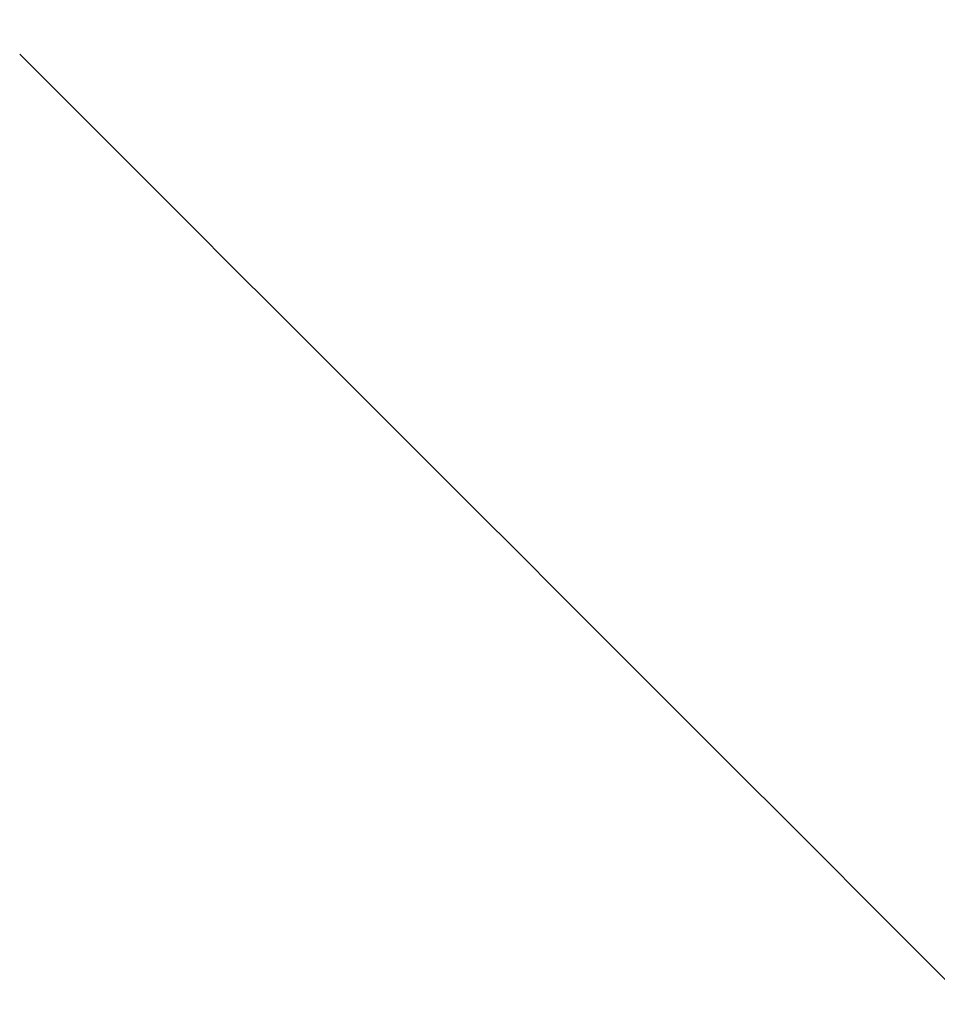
# Model space of a CAD drawing. Header units: millimetres. Extents: x -657 to 864, y -831 to 851.
# Tile 150 of 256: x -278.0437 to -278.0216, y -123.6283 to -123.6045. Entities that reach past the tile are written whole.
import ezdxf

# ---------------------------------------------------------------- set-up
doc = ezdxf.new("R2010")
doc.units = ezdxf.units.MM
doc.layers.add('Default', color=7, linetype='Continuous', true_color=0x000000)

msp = doc.modelspace()

# ---------------------------------------------------------------- linework, layer by layer
at = {"layer": 'Default', "color": 18, "true_color": 0x000000}
msp.add_rational_spline([(-283.34156, -123.398175, -334.869209), (-282.543888, -124.026511, -332.882081), (-281.016216, -123.461428, -331.540723), (-279.601915, -122.047127, -331.540723), (-278.187615, -120.632827, -331.540723), (-277.622532, -119.105155, -332.88208), (-278.250867, -118.307483, -334.869207)], [1.13789965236, 0.941206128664, 0.954928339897, 1.17906628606, 0.954928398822, 0.941206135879, 1.13789949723], degree=3, knots=[0.606869, 0.606869, 0.606869, 0.606869, 9.912577, 9.912577, 9.912577, 19.218282, 19.218282, 19.218282, 19.218282], dxfattribs=at)
at = {"layer": 'Default'}
msp.add_open_spline([(-278.109722, -123.53932, -335.671118), (-278.084081, -123.513708, -335.676731), (-278.012243, -123.460243, -335.690431), (-277.871721, -123.418759, -335.712227), (-277.703549, -123.436697, -335.736514), (-277.560378, -123.510052, -335.758932), (-277.487589, -123.582942, -335.773255), (-277.4608, -123.618112, -335.779474)], degree=3, knots=[0, 0, 0, 0, 0.163907, 0.400665, 0.637424, 0.874182, 1.056297, 1.056297, 1.056297, 1.056297], dxfattribs=at)
msp.add_open_spline([(-277.541681, -124.107362, -337.380359), (-277.792676, -123.856367, -337.380359), (-278.043671, -123.605372, -337.380359)], degree=2, dxfattribs=at)

doc.saveas('drawing.dxf')
